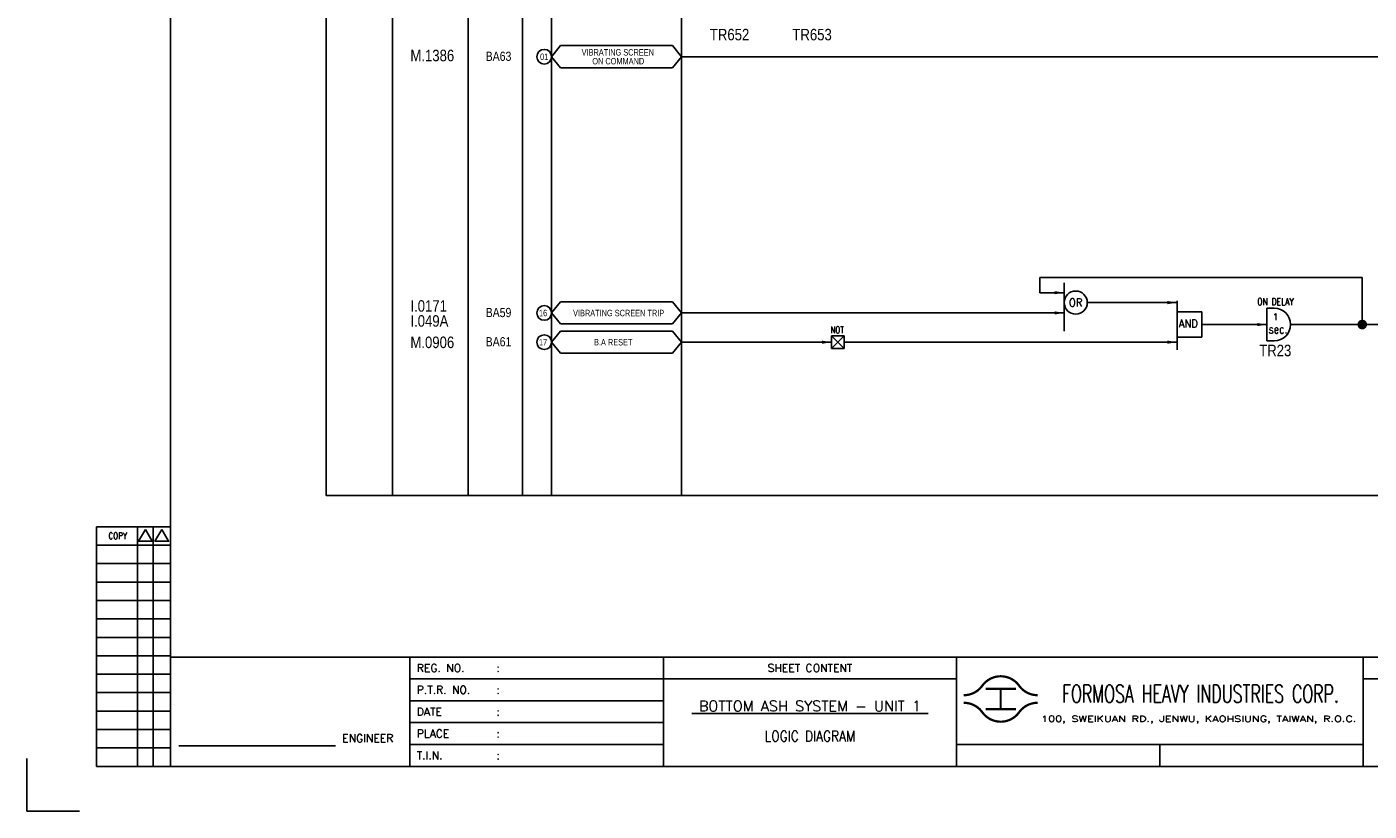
# Model space of a CAD drawing. Extents: x 3748 to 4714, y -1099 to -417.
# Tile 1 of 4: x 3748 to 4334, y -1099 to -757. Entities that reach past the tile are written whole.
import ezdxf
from ezdxf.enums import TextEntityAlignment as Align
from ezdxf.lldxf.tags import DXFTag

# ---------------------------------------------------------------- set-up
doc = ezdxf.new("R2010")
doc.units = 0
doc.header["$MEASUREMENT"] = 0
for name, color, linetype in [('CON', 4, 'Continuous'), ('DCS', 7, 'Continuous'), ('DIM', 3, 'Continuous'), ('HID', 2, 'HIDDEN'), ('TEXT', 7, 'Continuous'), ('圖框CON', 4, 'Continuous'), ('圖框DIM', 3, 'Continuous'), ('框線', 6, 'Continuous')]:
    doc.layers.add(name, color=color, linetype=linetype)
doc.styles.add('E4', font='simplex.shx', dxfattribs={"height": 4})
doc.styles.add('ROMANS', font='romans', dxfattribs={"width": 0.8})
doc.styles.add('style3', font='ARIALN.TTF')
tags = doc.linetypes.add('HIDDEN', pattern=[4, 1.5, -1, 1.5]).pattern_tags.tags
tags[8:9] = [DXFTag(74, 4), DXFTag(75, 0), DXFTag(340, '0'), DXFTag(46, 1.0), DXFTag(50, 0.0), DXFTag(44, 0.0), DXFTag(45, 0.0)]
tags[6:7] = [DXFTag(74, 4), DXFTag(75, 0), DXFTag(340, '0'), DXFTag(46, 1.0), DXFTag(50, 0.0), DXFTag(44, 0.0), DXFTag(45, 0.0)]
tags[4:5] = [DXFTag(74, 4), DXFTag(75, 0), DXFTag(340, '0'), DXFTag(46, 1.0), DXFTag(50, 0.0), DXFTag(44, 0.0), DXFTag(45, 0.0)]

# ---------------------------------------------------------------- blocks, each defined once
blk = doc.blocks.new('LEADER')
at = {"layer": 'CON'}
blk.add_solid([(0.85, -0.57), (0.85, -1.57), (3.85, -1.07)], dxfattribs=at)
blk = doc.blocks.new('Sht_Cont_T3')
at = {"layer": 'TEXT', "color": 3, "linetype": 'Continuous', "style": 'E4'}
for tag, p in [('$SHT_CONT_L1$', (55.63, 24.91)), ('$SHT_CONT_L2$', (55.63, 16.61)), ('$SHT_CONT_L3$', (55.63, 8.3))]:
    blk.add_attdef(tag, text='', height=4, dxfattribs=at).set_placement(p, align=Align.MIDDLE)
blk = doc.blocks.new('1')
at = {"ltscale": 500, "const_width": 0.99}
blk.add_lwpolyline([(1686.83, 57.65, -0.241531), (1678.79, 61.78, 0.512989), (1662.7, 61.78, -0.241531), (1654.66, 57.65, -0.241531)], format="xyb", dxfattribs=at)
for points in [[(1664.14, 60.4), (1677.35, 60.4)], [(1670.74, 60.4), (1670.74, 51.6)], [(1664.14, 51.6), (1677.35, 51.6)]]:
    blk.add_lwpolyline(points, dxfattribs=at)
at = {"const_width": 0.99}
blk.add_lwpolyline([(1686.83, 54.35, 0.241531), (1678.79, 50.22, -0.512989), (1662.7, 50.22, 0.241531), (1654.66, 54.35, 0.241531)], format="xyb", dxfattribs=at)
at = {"layer": 'CON'}
for points in [[(1523.67, 26.6), (1523.67, 74.29)], [(1651.45, 26.6), (1651.45, 74.29)]]:
    blk.add_lwpolyline(points, dxfattribs=at)
at = {"layer": 'CON', "ltscale": 500}
for points in [[(1523.67, 64.75), (1413.11, 64.75)], [(1651.45, 64.75), (1523.67, 64.75)], [(1523.67, 55.22), (1413.11, 55.22)], [(1523.67, 45.69), (1413.11, 45.69)], [(1523.67, 36.15), (1413.11, 36.15)]]:
    blk.add_lwpolyline(points, dxfattribs=at)
at = {"layer": 'Defpoints'}
blk.add_lwpolyline([(1268.99, 7.08), (1246.02, 7.08), (1246.02, 30.05)], dxfattribs=at)
at = {"layer": 'DIM'}
for p, q in [((1276.46, 131.12), (1276.46, 26.6)), ((1276.46, 131.12), (1308.62, 131.12)), ((1294.26, 26.6), (1294.26, 131.12)), ((1301.15, 26.6), (1301.15, 131.12)), ((1276.46, 123.08), (1308.62, 123.08)), ((1276.46, 115.04), (1308.62, 115.04)), ((1276.46, 107), (1308.62, 107)), ((1276.46, 98.96), (1308.62, 98.96)), ((1276.46, 90.92), (1308.62, 90.92)), ((1276.46, 82.88), (1308.62, 82.88)), ((1276.46, 74.84), (1308.62, 74.84)), ((1276.46, 66.8), (1308.62, 66.8)), ((1276.46, 58.76), (1308.62, 58.76)), ((1276.46, 50.72), (1308.62, 50.72)), ((1276.46, 42.68), (1308.62, 42.68)), ((1276.46, 34.64), (1308.62, 34.64)), ((1276.46, 26.6), (1308.62, 26.6))]:
    blk.add_line(p, q, dxfattribs=at)
for points in [[(1297.7, 129.98), (1294.72, 124.81), (1300.69, 124.81)], [(1304.83, 129.98), (1301.84, 124.81), (1307.81, 124.81)]]:
    blk.add_lwpolyline(points, close=True, dxfattribs=at)
at = {"layer": '圖框CON'}
blk.add_line((1740.17, 36.15), (1740.17, 26.6), dxfattribs=at)
for points in [[(1413.11, 26.6), (1413.11, 74.29)], [(1828.89, 26.6), (1828.89, 74.29)], [(2048.1, 64.75), (1828.89, 64.75)], [(1828.89, 36.15), (1802.67, 36.15), (1651.45, 36.15)]]:
    blk.add_lwpolyline(points, dxfattribs=at)
at = {"layer": '圖框DIM'}
blk.add_line((1312.36, 35.55), (1380.65, 35.55), dxfattribs=at)
at = {"layer": '框線'}
for p, q in [((1308.62, 669.81), (1308.62, 26.6)), ((2181.53, 74.29), (1308.62, 74.29)), ((2181.53, 26.6), (1308.62, 26.6))]:
    blk.add_line(p, q, dxfattribs=at)
at = {"color": 90, "ltscale": 500, "style": 'ROMANS', "width": 0.65}
blk.add_text('FORMOSA HEAVY INDUSTRIES CORP.', height=7.7366, dxfattribs=at).set_placement((1757.9, 58.28), align=Align.MIDDLE)
at = {"layer": 'DIM', "style": 'ROMANS', "width": 0.8}
blk.add_text('COPY', height=2.871, dxfattribs=at).set_placement((1285.64, 127.16), align=Align.MIDDLE)
at = {"layer": 'HID', "ltscale": 500, "style": 'ROMANS'}
for s, height, p in [('REG. NO.', 3.446, (1416.1, 69.52)), (':', 3.45, (1450.9, 69.52)), ('P.T.R. NO.', 3.446, (1416.1, 59.99)), (':', 3.45, (1450.9, 59.99)), ('DATE', 3.446, (1416.1, 50.45)), (':', 3.45, (1450.9, 50.45)), ('PLACE', 3.446, (1416.1, 40.92)), (':', 3.45, (1450.9, 40.92)), ('T.I.N.', 3.446, (1416.1, 31.37)), (':', 3.45, (1450.9, 31.39))]:
    blk.add_text(s, height=height, dxfattribs=at).set_placement(p, align=Align.MIDDLE_LEFT)
blk.add_text('SHEET CONTENT', height=3.4457, dxfattribs=at).set_placement((1587.56, 69.52), align=Align.MIDDLE)
at = {"layer": 'HID', "style": 'ROMANS', "width": 1.216198}
blk.add_text('100, SWEIKUAN RD., JENWU, KAOHSIUNG, TAIWAN, R.O.C.', height=2.5897, dxfattribs=at).set_placement((1688.31, 46.06), (1825.84, 46.06), align=Align.FIT)
at = {"layer": 'HID', "style": 'ROMANS'}
blk.add_text('ENGINEER', height=3.446, dxfattribs=at).set_placement((1394.71, 37.18), align=Align.CENTER)

msp = doc.modelspace()

# ---------------------------------------------------------------- linework, layer by layer
at = {"layer": 'CON', "color": 6}
for p, q in [((3977.16, -769.85), (3981.06, -765.03)), ((4029.96, -765.03), (3981.06, -765.03)), ((4033.86, -769.85), (4029.96, -765.03)), ((3977.16, -769.85), (3981.06, -774.66)), ((4033.86, -769.85), (4029.96, -774.66)), ((3981.06, -774.66), (4029.96, -774.66)), ((4200.71, -868.48), (4200.71, -889.5)), ((3977.16, -881.6), (3981.06, -876.79)), ((4029.96, -876.79), (3981.06, -876.79)), ((4033.86, -881.6), (4029.96, -876.79)), ((4249.96, -876.27), (4249.96, -896.52)), ((3977.16, -881.6), (3981.06, -886.42)), ((4033.86, -881.6), (4029.96, -886.42)), ((4260.82, -881.19), (4249.96, -881.19)), ((4260.82, -892.15), (4260.82, -881.19)), ((4289.13, -879.53), (4292.31, -879.53)), ((4289.13, -879.53), (4289.13, -893.82)), ((3977.16, -894.35), (3981.06, -889.53)), ((3981.06, -886.42), (4029.96, -886.42)), ((4029.96, -889.53), (3981.06, -889.53)), ((4033.86, -894.35), (4029.96, -889.53)), ((3977.16, -894.35), (3981.06, -899.17)), ((4033.86, -894.35), (4029.96, -899.17)), ((4099.25, -891.62), (4104.71, -891.62)), ((4104.71, -891.62), (4099.25, -897.08)), ((4099.25, -891.62), (4104.71, -897.08)), ((4099.25, -897.08), (4099.25, -891.62)), ((4104.71, -897.08), (4104.71, -891.62)), ((4249.96, -897.7), (4249.96, -890.5)), ((4260.82, -892.15), (4249.96, -892.15)), ((4289.13, -893.82), (4292.31, -893.82)), ((3981.06, -899.17), (4029.96, -899.17)), ((4104.71, -897.08), (4099.25, -897.08))]:
    msp.add_line(p, q, dxfattribs=at)
at = {"layer": 'CON'}
for p, q in [((4033.86, -769.85), (4479.06, -769.85)), ((4190.05, -866.21), (4330.72, -866.21)), ((4190.05, -872.77), (4190.05, -866.21)), ((4330.72, -866.21), (4330.72, -886.67)), ((4200.71, -872.77), (4190.05, -872.77)), ((4210.79, -877.08), (4249.96, -877.08)), ((4033.86, -881.6), (4200.71, -881.6)), ((4260.82, -886.67), (4289.13, -886.67)), ((4299.45, -886.67), (4479.06, -886.67)), ((4099.25, -894.35), (4033.86, -894.35)), ((4099.25, -894.35), (4033.86, -894.35)), ((4249.96, -894.35), (4104.71, -894.35))]:
    msp.add_line(p, q, dxfattribs=at)
msp.add_lwpolyline([(3878.81, -461.36), (4592.81, -461.36), (4592.81, -961.16), (3878.81, -961.16)], close=True, dxfattribs=at)
at = {"layer": 'CON', "const_width": 2.1}
msp.add_lwpolyline([(4329.67, -886.67, 1), (4331.77, -886.67, 1)], format="xyb", close=True, dxfattribs=at)
at = {"layer": 'CON'}
for centre in [(3973.95, -769.85), (3973.95, -881.6), (3973.95, -894.35)]:
    msp.add_circle(centre, 3.21, dxfattribs=at)
at = {"layer": 'CON', "color": 6}
msp.add_circle((4205.75, -877.08), 5.04, dxfattribs=at)
msp.add_arc((4292.31, -886.67), 7.14, 270, 90, dxfattribs=at)
at = {"layer": 'HID'}
for p, q in [((3907.86, -462.06), (3907.86, -961.16)), ((3940.78, -462.06), (3940.78, -961.16)), ((3964.5, -461.36), (3964.5, -961.19)), ((3977.16, -461.36), (3977.16, -961.19)), ((4033.86, -461.36), (4033.86, -961.16))]:
    msp.add_line(p, q, dxfattribs=at)

# ---------------------------------------------------------------- block references
msp.add_blockref('1', (2502.3, -1105.98))
at = {"layer": 'CON', "xscale": 1.4, "yscale": 1.4, "zscale": 1.4}
for p in [(4195.32, -871.28), (4244.57, -875.59), (4195.32, -880.11), (4283.74, -885.18), (4093.86, -892.86), (4244.57, -892.86)]:
    msp.add_blockref('LEADER', p, dxfattribs=at)
at = {"layer": 'TEXT', "color": 0}
ref = msp.add_blockref('Sht_Cont_T3', (4025.97, -1079.37), dxfattribs=dict(at, xscale=1.148576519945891, yscale=1.148576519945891, zscale=1.148576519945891))
ref.add_attrib('$SHT_CONT_L1$', '%%U BOTTOM ASH SYSTEM - UNIT 1 ', dxfattribs={"color": 3, "linetype": 'Continuous', "height": 4.5943, "style": 'E4'}).set_placement((4089.86, -1050.76), align=Align.TOP_CENTER)
ref.add_attrib('$SHT_CONT_L3$', 'LOGIC DIAGRAM', dxfattribs={"color": 3, "linetype": 'Continuous', "height": 4.5943, "style": 'E4', "width": 0.85}).set_placement((4089.86, -1069.84), align=Align.BOTTOM_CENTER)

# ---------------------------------------------------------------- texts
at = {"layer": 'CON', "style": 'style3'}
for s, p in [('VIBRATING SCREEN', (3990.28, -770.19)), ('01', (3972.17, -772.13)), ('ON COMMAND', (3994.94, -774.04)), ('16', (3971.68, -883.88)), ('VIBRATING SCREEN TRIP', (3986.54, -883.88)), ('17', (3971.68, -896.63)), ('B.A RESET', (3995.68, -896.62))]:
    msp.add_text(s, height=2.8, dxfattribs=at).set_placement(p, align=Align.BOTTOM_LEFT)
for s, p in [('BA63', (3948.42, -769.67)), ('BA59', (3948.42, -881.42)), ('BA61', (3948.42, -894.17))]:
    msp.add_text(s, height=4, dxfattribs=at).set_placement(p, align=Align.MIDDLE_LEFT)
at = {"layer": 'CON', "style": 'ROMANS'}
for s, height, width, p in [('OR', 3.5, 0.9, (4205.75, -877.08)), ('1', 3.02, 0.8, (4292.92, -883.3)), ('sec.', 3.78, 0.8, (4294.03, -888.68))]:
    msp.add_text(s, height=height, dxfattribs=dict(at, width=width)).set_placement(p, align=Align.MIDDLE)
for s, height, width, p in [('ON DELAY', 3.024, 0.8, (4284.96, -879.07)), ('NOT', 2.8, 0.8, (4098.85, -891.23)), ('AND', 3.5, 0.9, (4250.75, -888.99))]:
    msp.add_text(s, height=height, dxfattribs=dict(at, width=width)).set_placement(p, align=Align.BOTTOM_LEFT)
at = {"layer": 'DCS', "linetype": 'ByBlock', "style": 'style3'}
for s, p in [('TR652', (4046.2, -762.71)), ('TR653', (4082.19, -762.71)), ('M.1386', (3915.6, -771.83)), ('I.0171', (3915.6, -881.06)), ('I.049A', (3915.6, -887.6)), ('M.0906', (3915.6, -896.93)), ('TR23', (4285.79, -900.48))]:
    msp.add_text(s, height=5, dxfattribs=at).set_placement(p)

doc.saveas('drawing.dxf')
